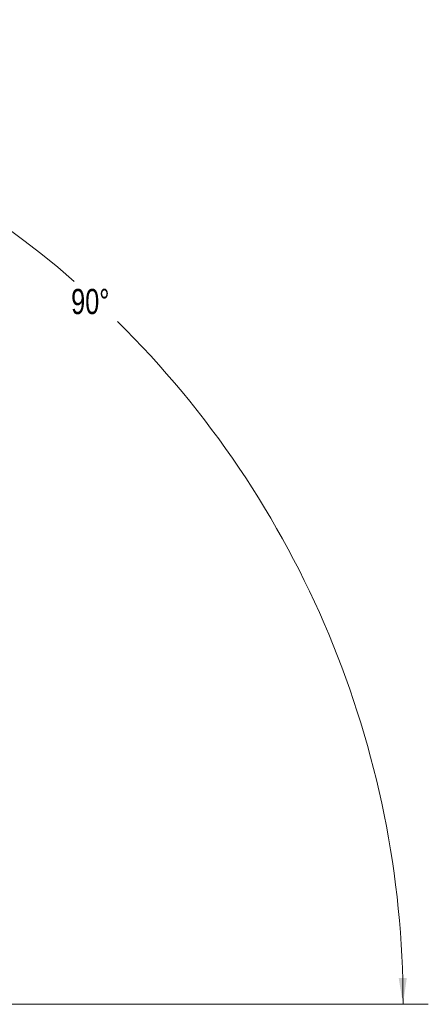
# Paper-space layout 'Sheet2' of a CAD drawing. Header units: millimetres. Extents: x 0 to 1118, y 0 to 864.
# Tile 63 of 79: x 927 to 979, y 227 to 351. Entities that reach past the tile are written whole.
import ezdxf

# ---------------------------------------------------------------- set-up
doc = ezdxf.new("R2010")
doc.units = ezdxf.units.MM
doc.styles.add('SLDTEXTSTYLE0', font='TXT', dxfattribs={"width": 0.75})
doc.dimstyles.new('SLDDIMSTYLE12', dxfattribs={"dimtxt": 3.175, "dimasz": 3.302, "dimexe": 0, "dimexo": 0.0625, "dimgap": 0.79375, "dimtad": 0, "dimtih": 1, "dimtoh": 1, "dimdec": 4, "dimlfac": 4, "dimzin": 12, "dimdsep": 46, "dimtxsty": 'SLDTEXTSTYLE0', "dimsah": 1, "dimcen": 0.09, "dimadec": 0, "dimazin": 3, "dimtfac": 1, "dimtdec": 0, "dimtofl": 0, "dimtmove": 0, "dimatfit": 3, "dimfxl": 1, "dimfrac": 2, "dimtolj": 1, "dimtzin": 12, "dimarcsym": 0})

# ---------------------------------------------------------------- blocks, each defined once
blk = doc.blocks.new('_D_31')
at = {"color": 7, "linetype": 'Continuous', "lineweight": 0}
for p, q in [((854.53, 294.84), (854.53, 351.32)), ((925.11, 227.27), (978.58, 227.27))]:
    blk.add_line(p, q, dxfattribs=at)
at = {"color": 7, "linetype": 'Continuous', "lineweight": 18}
for start, end in [(48.8923, 90), (0, 45.3796)]:
    blk.add_arc((854.53, 227.27), 120.87, start, end, dxfattribs=at)
for points in [[(854.53, 348.14), (857.82, 347.59), (857.84, 348.6)], [(975.4, 227.27), (975.87, 230.58), (974.85, 230.56)]]:
    blk.add_solid(points, dxfattribs=at)
at = {"color": 7, "linetype": 'Continuous', "lineweight": 18, "insert": (933.61, 317.4), "char_height": 3.175, "attachment_point": 1, "style": 'SLDTEXTSTYLE0'}
blk.add_mtext('90°', dxfattribs=at)

psp = doc.layouts.new('Sheet2')

# ---------------------------------------------------------------- dimensions: what is measured, and where the dimension line sits
at = {"color": 7, "linetype": 'Continuous', "lineweight": 18}
dim = psp.add_angular_dim_2l(base=(966.048346, 273.89389), line1=((880.344185, 227.267598), (923.838497, 227.267598)), line2=((854.528841, 293.56583), (854.528841, 283.102796)), dimstyle='SLDDIMSTYLE12', dxfattribs=at)
dim.commit()
dim.dimension.update_dxf_attribs({"geometry": '_D_31', "text_midpoint": (936.799813, 315.823221), "dimtype": 162})

doc.saveas('drawing.dxf')
